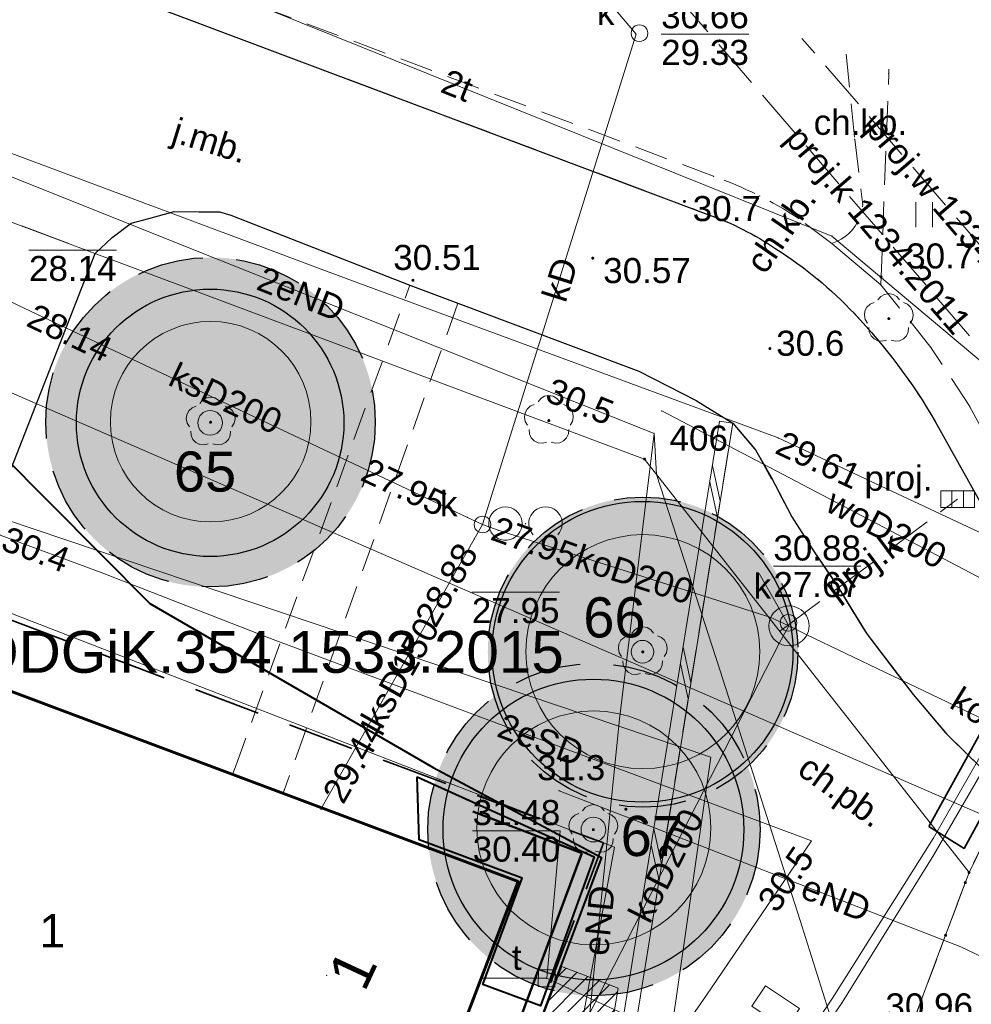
# Model space of a CAD drawing. Extents: x 5468194 to 5468404, y 5919486 to 5919674.
# Tile 13 of 15: x 5468353 to 5468382, y 5919592 to 5919621. Entities that reach past the tile are written whole.
import ezdxf
from ezdxf.enums import TextEntityAlignment as Align

# ---------------------------------------------------------------- set-up
doc = ezdxf.new("R2010")
doc.units = 0
doc.header["$PDSIZE"] = 0.75
for name, pattern in [('PRZER1-1', [2, 1, -1]), ('PRZER2-1', [3, 2, -1]), ('PRZER3-1', [4, 3, -1])]:
    doc.linetypes.add(name, pattern=pattern)
doc.layers.get('0').update_dxf_attribs({"color": 253, "linetype": 'CONTINUOUS', "lineweight": 13})
for name, color, linetype, lineweight in [('GEPADR', 253, 'CONTINUOUS', 18), ('GEPADR_O', 253, 'CONTINUOUS', 18), ('GEPPGD', 253, 'CONTINUOUS', 18), ('GEPPGD_O', 253, 'CONTINUOUS', 18), ('GESBLO', 253, 'CONTINUOUS', 18), ('GESBLO_O', 253, 'CONTINUOUS', 18), ('GESBZO', 253, 'CONTINUOUS', 50), ('GESDZI', 30, 'CONTINUOUS', 18), ('GESUZY', 253, 'PRZER1-1', 18), ('GOSRBG', 253, 'CONTINUOUS', 18), ('GOSRBG_O', 253, 'CONTINUOUS', 18), ('GSLKRW', 253, 'CONTINUOUS', 25), ('GSPPRB', 253, 'CONTINUOUS', 20), ('GSPRDL', 253, 'CONTINUOUS', 18), ('GSPWPN', 253, 'CONTINUOUS', 13), ('GSPWPN_O', 253, 'CONTINUOUS', 13), ('GSPWPS', 253, 'CONTINUOUS', 13), ('GSPWPS_O', 253, 'CONTINUOUS', 13), ('GSSDSO', 253, 'CONTINUOUS', 18), ('GSSKOA', 253, 'PRZER3-1', 18), ('GSSKOA_O', 253, 'PRZER3-1', 18), ('GSSKOD', 253, 'PRZER2-1', 18), ('GSSKOD_O', 253, 'PRZER2-1', 18), ('GSSUTR', 253, 'PRZER2-1', 18), ('GSSZAD', 253, 'PRZER2-1', 18), ('GULCPR', 253, 'CONTINUOUS', 18), ('GULEPR', 253, 'CONTINUOUS', 18), ('GULEPR_O', 253, 'CONTINUOUS', 18), ('GULGPR', 253, 'CONTINUOUS', 18), ('GULKPR', 253, 'CONTINUOUS', 18), ('GULKPR_O', 253, 'CONTINUOUS', 18), ('GULLOB', 253, 'CONTINUOUS', 35), ('GULTPR', 253, 'CONTINUOUS', 18), ('GULTPR_O', 253, 'CONTINUOUS', 18), ('GULWPR', 253, 'CONTINUOUS', 18), ('GULWPR_O', 253, 'CONTINUOUS', 18), ('GUPIKP', 253, 'CONTINUOUS', 18), ('GUPIWZ', 253, 'CONTINUOUS', 18), ('GUPIWZ_O', 253, 'CONTINUOUS', 18), ('GUPKKS', 253, 'CONTINUOUS', 18), ('GUPKKS_O', 253, 'CONTINUOUS', 18), ('GUPKSD', 253, 'CONTINUOUS', 18), ('GUPPRZ', 253, 'CONTINUOUS', 18), ('GUPPRZ_O', 253, 'CONTINUOUS', 18), ('GUSIKP', 253, 'CONTINUOUS', 18), ('GUSKSD', 253, 'CONTINUOUS', 18), ('ZZ_budynek - termomodernizacja', 250, 'CONTINUOUS', 60), ('ZZ_grupa krzewów', 250, 'CONTINUOUS', 13), ('ZZ_grupa krzewów_szraf', 250, 'CONTINUOUS', 13), ('ZZ_korona', 250, 'CONTINUOUS', 13), ('ZZ_ogrodzenie ochronne', 190, 'CONTINUOUS', 40), ('ZZ_prace ręczne', 1, 'CONTINUOUS', 40), ('ZZ_rzeczywisty obwód pnia', 6, 'CONTINUOUS', 13), ('ZZ_strefa NSOD', 30, 'PRZER2-1', 30), ('ZZ_strefa SOD', 2, 'CONTINUOUS', 30), ('ZZ_szalowanie wykopów', 32, 'CONTINUOUS', 50), ('ZZ_waloryzacja A', 30, 'CONTINUOUS', 30), ('ZZ_zakres oddziaływania prac', 40, 'PRZER2-1', 35)]:
    doc.layers.add(name, color=color, linetype=linetype, lineweight=lineweight)
doc.styles.add('GEO-INFO', font='arial.ttf')

# ---------------------------------------------------------------- blocks, each defined once
blk = doc.blocks.new('SUUS05')
at = {"color": 0}
blk.add_lwpolyline([(0.5, -0.25), (-0.5, -0.25), (-0.5, 0.25), (0.5, 0.25)], close=True, dxfattribs=at)
for points in [[(-0.175, -0.25), (-0.175, 0.25)], [(0.175, -0.25), (0.175, 0.25)]]:
    blk.add_lwpolyline(points, dxfattribs=at)
blk = doc.blocks.new('EPPGN')
blk.add_hatch(color=0).paths.add_polyline_path([(0, -0.09), (0.027812, -0.085595), (0.052901, -0.072812), (0.072812, -0.052901), (0.085595, -0.027812), (0.09, 0), (0.085595, 0.027812), (0.072812, 0.052901), (0.052901, 0.072812), (0.027812, 0.085595), (0, 0.09), (-0.027812, 0.085595), (-0.052901, 0.072812), (-0.072812, 0.052901), (-0.085595, 0.027812), (-0.09, 0), (-0.085595, -0.027812), (-0.072812, -0.052901), (-0.052901, -0.072812), (-0.027812, -0.085595)])
blk = doc.blocks.new('OKRAG_PELNY')
at = {"color": 0}
blk.add_lwpolyline([(0, 0.5), (0.12941, 0.482963), (0.25, 0.433013), (0.353553, 0.353553), (0.433013, 0.25), (0.482963, 0.12941), (0.5, 0), (0.482963, -0.12941), (0.433013, -0.25), (0.353553, -0.353553), (0.25, -0.433013), (0.12941, -0.482963), (0, -0.5), (-0.12941, -0.482963), (-0.25, -0.433013), (-0.353553, -0.353553), (-0.433013, -0.25), (-0.482963, -0.12941), (-0.5, 0), (-0.482963, 0.12941), (-0.433013, 0.25), (-0.353553, 0.353553), (-0.25, 0.433013), (-0.12941, 0.482963)], close=True, dxfattribs=at)
blk = doc.blocks.new('POINT')
at = {"color": 0}
blk.add_point((0, 0), dxfattribs=at)
blk = doc.blocks.new('ODTN_2')
at = {"color": 0}
for points in [[(-1.5, -0.5), (0.5, 0.5)], [(-0.5, -0.5), (1.5, 0.5)]]:
    blk.add_lwpolyline(points, dxfattribs=at)
blk = doc.blocks.new('KOLO')
blk.add_hatch(color=0).paths.add_polyline_path([(-0.5, 0), (-0.482963, -0.12941), (-0.433013, -0.25), (-0.353553, -0.353553), (-0.25, -0.433013), (-0.12941, -0.482963), (0, -0.5), (0.12941, -0.482963), (0.25, -0.433013), (0.353553, -0.353553), (0.433013, -0.25), (0.482963, -0.12941), (0.5, 0), (0.482963, 0.12941), (0.433013, 0.25), (0.353553, 0.353553), (0.25, 0.433013), (0.12941, 0.482963), (0, 0.5), (-0.12941, 0.482963), (-0.25, 0.433013), (-0.353553, 0.353553), (-0.433013, 0.25), (-0.482963, 0.12941)])
blk = doc.blocks.new('SPDLP')
blk.add_hatch(color=0).paths.add_polyline_path([(0, -0.09), (0.027812, -0.085595), (0.052901, -0.072812), (0.072812, -0.052901), (0.085595, -0.027812), (0.09, 0), (0.085595, 0.027812), (0.072812, 0.052901), (0.052901, 0.072812), (0.027812, 0.085595), (0, 0.09), (-0.027812, 0.085595), (-0.052901, 0.072812), (-0.072812, 0.052901), (-0.085595, 0.027812), (-0.09, 0), (-0.085595, -0.027812), (-0.072812, -0.052901), (-0.052901, -0.072812), (-0.027812, -0.085595)])
at = {"color": 0}
for points in [[(-0.648554, 1.126667), (-0.481106, 1.325358), (-0.255912, 1.454989), (0, 1.5), (0.255912, 1.454989), (0.481106, 1.325358), (0.648554, 1.126667)], [(-1.271938, -0.268652), (-1.40916, -0.048001), (-1.462858, 0.20623), (-1.426585, 0.463525), (-1.304695, 0.693003), (-1.11182, 0.867117), (-0.871109, 0.964971)], [(0.871109, 0.964971), (1.11182, 0.867117), (1.304695, 0.693003), (1.426585, 0.463525), (1.462858, 0.20623), (1.40916, -0.048001), (1.271938, -0.268652)], [(-0.137547, -1.292703), (-0.389802, -1.355024), (-0.648184, -1.327532), (-0.881678, -1.213525), (-1.062258, -1.026689), (-1.168249, -0.78945), (-1.186929, -0.530282)], [(1.186929, -0.530282), (1.168249, -0.78945), (1.062258, -1.026689), (0.881678, -1.213525), (0.648184, -1.327532), (0.389802, -1.355024), (0.137547, -1.292703)]]:
    blk.add_lwpolyline(points, dxfattribs=at)
blk = doc.blocks.new('OTZK')
at = {"color": 0}
blk.add_lwpolyline([(-1.2, 1), (-1.026352, 0.984808), (-0.85798, 0.939693), (-0.7, 0.866025), (-0.557212, 0.766044), (-0.433956, 0.642788), (-0.333975, 0.5), (-0.260307, 0.34202), (-0.215192, 0.173648), (-0.2, 0), (-0.215192, -0.173648), (-0.260307, -0.34202), (-0.333975, -0.5), (-0.44425, -0.654861), (-0.581841, -0.786053), (-0.741773, -0.888835), (-0.918267, -0.959493), (-1.104944, -0.995472), (-1.295056, -0.995472), (-1.481733, -0.959493), (-1.658227, -0.888835), (-1.818159, -0.786053), (-1.95575, -0.654861), (-2.066025, -0.5), (-2.145001, -0.327068), (-2.189821, -0.142315), (-2.198867, 0.047582), (-2.171812, 0.235759), (-2.109632, 0.415415), (-2.014576, 0.580057), (-1.890079, 0.723734), (-1.740641, 0.841254), (-1.571662, 0.928368), (-1.389251, 0.981929)], close=True, dxfattribs=at)
blk.add_lwpolyline([(0.469393, -0.682799), (0.35969, -0.542106), (0.276733, -0.384159), (0.223163, -0.213984), (0.200685, -0.036999), (0.210014, 0.141165), (0.250854, 0.314835), (0.321904, 0.478484), (0.420903, 0.626903), (0.5447, 0.755369), (0.689355, 0.859792), (0.850264, 0.936848), (1.022304, 0.984085), (1.2, 1), (1.377696, 0.984085), (1.549736, 0.936848), (1.710645, 0.859792), (1.8553, 0.755369), (1.979097, 0.626903), (2.078096, 0.478484), (2.149146, 0.314835), (2.189986, 0.141165), (2.199315, -0.036999), (2.176837, -0.213984), (2.123267, -0.384159), (2.04031, -0.542106), (1.930607, -0.682799)], dxfattribs=at)
blk = doc.blocks.new('KWADRAT_NIEPRZEZR')
at = {"color": 0}
blk.add_lwpolyline([(-0.5, -0.5), (0.5, -0.5), (0.5, 0.5), (-0.5, 0.5)], close=True, dxfattribs=at)

msp = doc.modelspace()

# ---------------------------------------------------------------- hatches: boundary and pattern name
at = {"layer": 'GSSUTR', "linetype": 'Continuous', "lineweight": 18}
h = msp.add_hatch(dxfattribs=at)
h.set_pattern_fill('PTTU04', color=256, scale=0.5, style=0)
h.set_pattern_definition([(90, (5460000, 5910000), (-2.5, 2.5), [0.75, -4.25]), (90, (5460000.5, 5910000), (-2.5, 2.5), [0.75, -4.25])])
h.paths.add_polyline_path([(5468388.66, 5919609.61), (5468388.44, 5919611.54), (5468388.15, 5919613.7), (5468387.605, 5919616.776), (5468379.188, 5919619.738), (5468379.19, 5919619.6), (5468378.95, 5919613.28), (5468380.45, 5919611.41), (5468381.61, 5919609.64), (5468382.81, 5919607.44), (5468383.93, 5919605.78), (5468384.48, 5919604.99), (5468385.22, 5919604.26), (5468386.59, 5919603), (5468387.53, 5919603.02), (5468387.581, 5919603.053), (5468387.631, 5919603.088), (5468387.68, 5919603.123), (5468387.729, 5919603.159), (5468387.777, 5919603.196), (5468387.824, 5919603.234), (5468387.871, 5919603.272), (5468387.917, 5919603.312), (5468387.963, 5919603.352), (5468388.008, 5919603.393), (5468388.052, 5919603.434), (5468388.095, 5919603.477), (5468388.137, 5919603.52), (5468388.179, 5919603.564), (5468388.22, 5919603.609), (5468388.261, 5919603.654), (5468388.3, 5919603.7), (5468388.337, 5919603.745), (5468388.374, 5919603.791), (5468388.41, 5919603.837), (5468388.445, 5919603.884), (5468388.479, 5919603.932), (5468388.513, 5919603.98), (5468388.545, 5919604.029), (5468388.577, 5919604.078), (5468388.608, 5919604.128), (5468388.638, 5919604.178), (5468388.667, 5919604.229), (5468388.696, 5919604.28), (5468388.723, 5919604.332), (5468388.75, 5919604.384), (5468388.776, 5919604.436), (5468388.801, 5919604.489), (5468388.825, 5919604.543), (5468388.848, 5919604.597), (5468388.87, 5919604.651), (5468388.892, 5919604.706), (5468388.912, 5919604.761), (5468388.931, 5919604.816), (5468388.95, 5919604.871), (5468388.968, 5919604.927), (5468388.984, 5919604.984), (5468389, 5919605.04)], flags=0)
at = {"layer": 'ZZ_grupa krzewów_szraf'}
h = msp.add_hatch(dxfattribs=at)
h.set_pattern_fill('ANSI31', color=256, scale=0.1, style=0)
h.set_pattern_definition([(45, (0, 0), (-0.224506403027, 0.224506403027), [])])
h.paths.add_polyline_path([(5468365.942, 5919583.703), (5468370.421, 5919588.246), (5468371.096, 5919592.238), (5468369.409, 5919592.887)])
at = {"layer": 'ZZ_strefa NSOD', "true_color": 0xffd1a3}
h = msp.add_hatch(color=41, dxfattribs=at)
edge = h.paths.add_edge_path()
edge.add_arc((5468358.898, 5919609.171), 4.93, 0, 360)
h = msp.add_hatch(color=41, dxfattribs=at)
edge = h.paths.add_edge_path()
edge.add_arc((5468371.833, 5919602.291), 4.64, 0, 360)
h = msp.add_hatch(color=41, dxfattribs=at)
edge = h.paths.add_edge_path()
edge.add_arc((5468370.368, 5919596.982), 4.97, 0, 360)

# ---------------------------------------------------------------- linework, layer by layer
at = {"layer": 'GESBLO', "linetype": 'Continuous', "lineweight": 18, "elevation": 10.18}
msp.add_lwpolyline([(5468363.645, 5919583.746), (5468368.102, 5919595.426), (5468344.651, 5919604.234), (5468340.223, 5919592.394)], close=True, dxfattribs=at)
at = {"layer": 'GESBZO', "linetype": 'Continuous', "lineweight": 50, "elevation": 10.18}
msp.add_lwpolyline([(5468324.608, 5919550.595), (5468340.223, 5919592.394), (5468363.645, 5919583.746), (5468368.102, 5919595.426), (5468344.651, 5919604.234), (5468339.13, 5919606.287), (5468341.233, 5919611.948), (5468335.033, 5919614.243), (5468328.674, 5919597.162), (5468320.465, 5919575.139), (5468292.6, 5919585.725), (5468302.084, 5919611.222), (5468287.766, 5919616.312), (5468277.091, 5919588.06), (5468273.766, 5919579.265), (5468316.018, 5919563.219), (5468312.976, 5919555.043)], close=True, dxfattribs=at)
at = {"layer": 'GESDZI', "linetype": 'Continuous', "lineweight": 18, "elevation": 10.22}
for points in [[(5468275.114, 5919656.356), (5468275.54, 5919655.03), (5468276.59, 5919652.23), (5468277.95, 5919649.56), (5468279.68, 5919646.93), (5468281.69, 5919644.67), (5468283.94, 5919642.67), (5468286.47, 5919640.95), (5468289.38, 5919639.2), (5468295.57, 5919636.55), (5468302.78, 5919633.88), (5468315.05, 5919629.35), (5468371.88, 5919608.07), (5468381.59, 5919595.7), (5468386.34, 5919605.41), (5468396.01, 5919601.52), (5468401.165, 5919609.409)], [(5468342.3, 5919490.53), (5468380.89, 5919593.82), (5468381.59, 5919595.7), (5468371.88, 5919608.07), (5468315.05, 5919629.35), (5468302.78, 5919633.88), (5468295.57, 5919636.55), (5468289.38, 5919639.2), (5468286.47, 5919640.95), (5468283.94, 5919642.67), (5468281.69, 5919644.67), (5468279.68, 5919646.93), (5468277.95, 5919649.56), (5468276.59, 5919652.23), (5468275.54, 5919655.03), (5468275.114, 5919656.356)], [(5468397.975, 5919600.77), (5468396.01, 5919601.52), (5468386.34, 5919605.41), (5468381.59, 5919595.7), (5468380.89, 5919593.82), (5468342.3, 5919490.53)]]:
    msp.add_lwpolyline(points, dxfattribs=at)
at = {"layer": 'GESUZY', "linetype": 'PRZER1-1', "lineweight": 18, "ltscale": 0.5, "elevation": 10.08}
for points in [[(5468397.975, 5919600.77), (5468396.01, 5919601.52), (5468386.34, 5919605.41), (5468381.59, 5919595.7), (5468380.89, 5919593.82), (5468342.3, 5919490.53)], [(5468342.3, 5919490.53), (5468380.89, 5919593.82), (5468381.59, 5919595.7), (5468386.34, 5919605.41), (5468396.01, 5919601.52), (5468397.975, 5919600.77)]]:
    msp.add_lwpolyline(points, dxfattribs=at)
at = {"layer": 'GOSRBG', "linetype": 'Continuous', "lineweight": 18, "elevation": 10.04}
for points in [[(5468265.344, 5919659.794), (5468259.784, 5919650.547), (5468390.529, 5919593.714), (5468400.349, 5919607.998), (5468401.028, 5919609.037)], [(5468344.206, 5919613.044), (5468339.634, 5919614.611), (5468338.067, 5919608.211), (5468350.084, 5919604.554), (5468370.983, 5919596.455), (5468367.979, 5919580.258), (5468364.975, 5919561.449), (5468375.682, 5919554.637), (5468380.283, 5919552.873)], [(5468381.743, 5919556.827), (5468378.31, 5919558.131), (5468368.906, 5919564.662), (5468373.869, 5919599.146), (5468349.052, 5919607.505), (5468349.443, 5919611.554), (5468344.206, 5919613.044)]]:
    msp.add_lwpolyline(points, dxfattribs=at)
at = {"layer": 'GSLKRW', "linetype": 'Continuous', "lineweight": 25, "elevation": 10.18}
msp.add_lwpolyline([(5468353.84, 5919622.86), (5468357.85, 5919621.37), (5468373.78, 5919615.39, -0.061384), (5468375.81, 5919614.36, -0.063108), (5468378.16, 5919612.42, -0.057977), (5468380.58, 5919609.19), (5468382.05, 5919606.55), (5468383.2, 5919604.88), (5468384.53, 5919603.31), (5468384.927, 5919602.967), (5468387.19, 5919601.01), (5468389.12, 5919599.81)], format="xyb", dxfattribs=at)
for points in [[(5468355.449, 5919614.221), (5468355.952, 5919614.703), (5468356.527, 5919615.129), (5468357.05, 5919615.269), (5468357.81, 5919615.479), (5468358.551, 5919615.462), (5468359.17, 5919615.462), (5468359.51, 5919615.366), (5468364.86, 5919613.27), (5468366.3, 5919612.73), (5468371.709, 5919610.7), (5468373.428, 5919609.817), (5468374.522, 5919609.14), (5468375.202, 5919608.344), (5468375.659, 5919607.545), (5468376.288, 5919606.342), (5468376.955, 5919605.295), (5468377.622, 5919604.315), (5468378.528, 5919602.835), (5468379.92, 5919601.023), (5468380.921, 5919599.843), (5468382.466, 5919598.335)], [(5468350.657, 5919601.979), (5468355.449, 5919614.221)]]:
    msp.add_lwpolyline(points, dxfattribs=at)
at = {"layer": 'GSPPRB', "linetype": 'Continuous', "lineweight": 20}
for p in [(5468371.63, 5919620.78, 10.28), (5468379.19, 5919619.6, 10.28), (5468378.17, 5919617.64, 10.28), (5468373.95, 5919616.53, 10.28), (5468375.33, 5919615.94, 10.28), (5468378.41, 5919615.68, 10.28), (5468373.78, 5919615.39, 10.28), (5468376.49, 5919615.27, 10.28), (5468378.16, 5919615.01, 10.28), (5468374.88, 5919614.91, 10.28), (5468377.49, 5919614.74, 10.28), (5468377.49, 5919614.52, 10.28), (5468375.81, 5919614.36, 10.28), (5468376.66, 5919613.77, 10.28), (5468364.86, 5919613.27, 10.28), (5468378.95, 5919613.28, 10.28), (5468366.3, 5919612.73, 10.28), (5468378.16, 5919612.42, 10.28), (5468380.45, 5919611.41, 10.28), (5468379.46, 5919610.88, 10.28), (5468372.398, 5919609.509, 10.28), (5468381.61, 5919609.64, 10.28), (5468374.522, 5919609.14, 10.28), (5468380.58, 5919609.19, 10.28), (5468375.92, 5919602.91, 10.28), (5468359.61, 5919598.78, 10.28), (5468361.11, 5919598.18, 10.28), (5468369.324, 5919598.144, 10.28), (5468362.202, 5919597.591, 10.28), (5468380.52, 5919596.72, 10.28), (5468380.54, 5919596.23, 10.28), (5468366.999, 5919592.534, 10.28), (5468377.51, 5919591.94, 10.28)]:
    msp.add_point(p, dxfattribs=at)
at = {"layer": 'GSSDSO', "linetype": 'Continuous', "lineweight": 18, "elevation": 10.18}
msp.add_lwpolyline([(5468338.75, 5919583.84), (5468354.18, 5919578.61), (5468355.34, 5919577.66), (5468361.71, 5919578.41), (5468371.12, 5919588.06), (5468374.522, 5919609.14), (5468374.127, 5919609.204), (5468370.745, 5919588.249), (5468361.523, 5919578.791), (5468355.462, 5919578.077), (5468354.301, 5919578.991), (5468338.913, 5919584.207)], close=True, dxfattribs=at)
at = {"layer": 'GSSKOA', "linetype": 'PRZER3-1', "lineweight": 18, "ltscale": 0.5, "elevation": 10.18}
msp.add_lwpolyline([(5468382.05, 5919606.55), (5468380.58, 5919609.19, 0.057977), (5468378.16, 5919612.42, 0.063108), (5468375.81, 5919614.36, 0.061384), (5468373.78, 5919615.39), (5468357.85, 5919621.37)], format="xyb", dxfattribs=at)
for points in [[(5468346.922, 5919603.381), (5468351.382, 5919615.744), (5468355.449, 5919614.221)], [(5468351.382, 5919615.744), (5468355.449, 5919614.221), (5468355.952, 5919614.703), (5468356.527, 5919615.129), (5468357.05, 5919615.269), (5468357.81, 5919615.479), (5468358.551, 5919615.462), (5468359.17, 5919615.462), (5468359.51, 5919615.366), (5468364.86, 5919613.27), (5468366.3, 5919612.73), (5468371.709, 5919610.7), (5468373.428, 5919609.817), (5468374.522, 5919609.14), (5468375.202, 5919608.344), (5468375.659, 5919607.545), (5468376.288, 5919606.342), (5468376.955, 5919605.295), (5468377.622, 5919604.315), (5468378.528, 5919602.835), (5468379.92, 5919601.023), (5468380.921, 5919599.843), (5468382.466, 5919598.335)], [(5468355.449, 5919614.221), (5468350.657, 5919601.979)]]:
    msp.add_lwpolyline(points, dxfattribs=at)
at = {"layer": 'GSSKOD', "linetype": 'PRZER2-1', "lineweight": 18, "ltscale": 0.5, "elevation": 10.18}
for points in [[(5468387.605, 5919616.776), (5468388.15, 5919613.7), (5468388.44, 5919611.54), (5468388.66, 5919609.61), (5468389, 5919605.04, -0.185066), (5468387.53, 5919603.02), (5468386.59, 5919603), (5468385.22, 5919604.26), (5468384.48, 5919604.99), (5468383.93, 5919605.78), (5468382.81, 5919607.44), (5468381.61, 5919609.64), (5468380.45, 5919611.41), (5468378.95, 5919613.28), (5468377.49, 5919614.52), (5468376.49, 5919615.27, 0.059951), (5468373.95, 5919616.53), (5468358.35, 5919622.38), (5468357.85, 5919621.37)], [(5468357.85, 5919621.37), (5468373.78, 5919615.39, -0.061384), (5468375.81, 5919614.36, -0.063108), (5468378.16, 5919612.42, -0.057977), (5468380.58, 5919609.19), (5468382.05, 5919606.55, 0.049931), (5468384.53, 5919603.31), (5468387.19, 5919601.01), (5468389.12, 5919599.81), (5468394.08, 5919607.08, -0.387526), (5468392.04, 5919606.87, -0.077498), (5468391.35, 5919607.6, -0.084562), (5468390.49, 5919610.14), (5468389.731, 5919616.028)], [(5468377.913, 5919620.186), (5468378.17, 5919617.64), (5468378.41, 5919615.68, -0.299616), (5468377.49, 5919614.52), (5468378.95, 5919613.28)]]:
    msp.add_lwpolyline(points, format="xyb", dxfattribs=at)
msp.add_lwpolyline([(5468378.95, 5919613.28), (5468379.19, 5919619.6), (5468379.188, 5919619.738)], dxfattribs=at)
msp.add_lwpolyline([(5468361.07, 5919598.068), (5468359.558, 5919598.636), (5468359.61, 5919598.78), (5468364.86, 5919613.27), (5468366.3, 5919612.73), (5468361.11, 5919598.18)], close=True, dxfattribs=at)
msp.add_lwpolyline([(5468374.522, 5919609.14), (5468375.202, 5919608.344), (5468376.288, 5919606.342), (5468376.955, 5919605.295), (5468377.622, 5919604.315), (5468378.528, 5919602.835), (5468379.92, 5919601.023), (5468380.921, 5919599.843), (5468382.466, 5919598.335), (5468383.331, 5919597.838), (5468384.054, 5919597.216), (5468384.77, 5919596.375), (5468385.277, 5919595.678), (5468385.476, 5919595.114), (5468385.73, 5919594.32), (5468385.415, 5919592.895, -0.348026), (5468384.825, 5919591.001), (5468382.88, 5919585.71), (5468379.33, 5919587.32), (5468376.74, 5919587.61), (5468374.54, 5919585.439), (5468371.12, 5919588.06)], format="xyb", close=True, dxfattribs=at)
at = {"layer": 'GSSUTR', "linetype": 'PRZER2-1', "lineweight": 18, "ltscale": 0.5, "elevation": 10.1}
msp.add_lwpolyline([(5468387.605, 5919616.776), (5468388.15, 5919613.7), (5468388.44, 5919611.54), (5468388.66, 5919609.61), (5468389, 5919605.04, -0.185066), (5468387.53, 5919603.02), (5468386.59, 5919603), (5468385.22, 5919604.26), (5468384.48, 5919604.99), (5468383.93, 5919605.78), (5468382.81, 5919607.44), (5468381.61, 5919609.64), (5468380.45, 5919611.41), (5468378.95, 5919613.28), (5468379.19, 5919619.6), (5468379.188, 5919619.738)], format="xyb", dxfattribs=at)
at = {"layer": 'GSSZAD', "linetype": 'PRZER2-1', "lineweight": 18, "ltscale": 0.5, "elevation": 10.1}
msp.add_lwpolyline([(5468368.32, 5919606.15), (5468368.31, 5919606.13), (5468368.33, 5919606.13)], close=True, dxfattribs=at)
at = {"layer": 'GULCPR', "linetype": 'Continuous', "lineweight": 18, "elevation": 10.14}
for points in [[(5468395.63, 5919605.07), (5468394.42, 5919605.4), (5468387.16, 5919607.97), (5468386.92, 5919607.88), (5468380.52, 5919596.72), (5468377.51, 5919591.94), (5468373.2, 5919585.53), (5468359.85, 5919567.72), (5468352.25, 5919557.89), (5468349.08, 5919553.66), (5468348.85, 5919553.59), (5468342.01, 5919556.1), (5468333.68, 5919559.07), (5468328.86, 5919560.78)], [(5468328.7, 5919560.36), (5468333.53, 5919558.66), (5468341.93, 5919555.7), (5468348.92, 5919553.07), (5468349.16, 5919553.14), (5468352.26, 5919557.42), (5468360.12, 5919567.49), (5468373.39, 5919585.36), (5468377.79, 5919591.81), (5468380.54, 5919596.23), (5468387.02, 5919607.41), (5468387.26, 5919607.49), (5468394.2, 5919605.12), (5468395.47, 5919604.67)]]:
    msp.add_lwpolyline(points, dxfattribs=at)
at = {"layer": 'GULEPR', "linetype": 'Continuous', "lineweight": 18, "elevation": 10.14}
for points in [[(5468342.131, 5919613.379), (5468343.315, 5919614.893), (5468344.421, 5919619.535), (5468351.239, 5919617.193), (5468357.055, 5919614.872), (5468372.167, 5919608.837)], [(5468372.167, 5919608.837), (5468371.136, 5919600.284), (5468369.913, 5919588.245), (5468374.255, 5919584.356), (5468380.537, 5919582.386)], [(5468378.913, 5919586.724), (5468376.538, 5919594.264), (5468374.142, 5919601.737), (5468372.243, 5919607.611), (5468372.167, 5919608.837)], [(5468349.142, 5919606.935), (5468348.852, 5919607.894), (5468349.579, 5919608.441), (5468350.386, 5919608.272), (5468352.599, 5919605.794), (5468355.624, 5919604.673), (5468360.688, 5919602.705), (5468376.875, 5919596.643), (5468373.732, 5919592.033), (5468370.197, 5919586.927), (5468376.818, 5919581.897), (5468372.98, 5919576.006), (5468371.781, 5919572.404), (5468368.422, 5919561.865), (5468373.414, 5919559.16), (5468378.463, 5919556.455), (5468381.19, 5919555.329)], [(5468385.138, 5919591.673), (5468381.346, 5919593.475), (5468373.875, 5919596.38), (5468369.324, 5919598.144)]]:
    msp.add_lwpolyline(points, dxfattribs=at)
at = {"layer": 'GULGPR', "linetype": 'Continuous', "lineweight": 18, "elevation": 10.14}
msp.add_lwpolyline([(5468311.93, 5919632.65), (5468317.947, 5919630.162), (5468330.422, 5919625.536), (5468349.151, 5919618.632), (5468362.952, 5919613.471), (5468375.881, 5919608.701), (5468388.184, 5919602.932), (5468397.234, 5919598.765)], dxfattribs=at)
at = {"layer": 'GULKPR', "linetype": 'Continuous', "lineweight": 18, "elevation": 10.14}
for points in [[(5468369.698, 5919623.077), (5468371.63, 5919620.78)], [(5468371.63, 5919620.78), (5468367.036, 5919606.11)], [(5468352.7, 5919612.88), (5468353.152, 5919612.666), (5468366.584, 5919606.324), (5468367.036, 5919606.11)], [(5468362.202, 5919597.591), (5468366.79, 5919605.675), (5468367.036, 5919606.11)], [(5468367.036, 5919606.11), (5468367.507, 5919605.94), (5468375.656, 5919603.324), (5468376.203, 5919603.078)], [(5468376.203, 5919603.078), (5468375.905, 5919603.599), (5468375.314, 5919604.642)], [(5468368.885, 5919588.825), (5468369.108, 5919589.272), (5468375.909, 5919602.555), (5468376.203, 5919603.078)], [(5468376.203, 5919603.078), (5468376.742, 5919602.813), (5468388.408, 5919597.222), (5468389.058, 5919596.849)]]:
    msp.add_lwpolyline(points, dxfattribs=at)
at = {"layer": 'GULKPR', "linetype": 'PRZER3-1', "lineweight": 18, "ltscale": 0.5, "elevation": 10.14}
for points in [[(5468372.797, 5919621.986), (5468384.96, 5919607.87)], [(5468375.92, 5919602.91), (5468381.25, 5919606.87)]]:
    msp.add_lwpolyline(points, dxfattribs=at)
at = {"layer": 'GULLOB', "linetype": 'Continuous', "lineweight": 35, "elevation": 10.12}
msp.add_lwpolyline([(5468380.39, 5919597.08), (5468381.44, 5919596.42), (5468387.22, 5919607), (5468386.15, 5919607.52)], close=True, dxfattribs=at)
at = {"layer": 'GULTPR', "linetype": 'Continuous', "lineweight": 18, "elevation": 10.14}
for points in [[(5468341.906, 5919629.348), (5468342.6, 5919629.23), (5468355.07, 5919623.76), (5468377.49, 5919614.74), (5468393.99, 5919600.88), (5468397.532, 5919599.573)], [(5468366.999, 5919592.534), (5468368.955, 5919592.535)], [(5468368.955, 5919592.535), (5468369.592, 5919592.242), (5468384.041, 5919585.59), (5468390.381, 5919582.581), (5468390.79, 5919582.555), (5468391.191, 5919582.405)]]:
    msp.add_lwpolyline(points, dxfattribs=at)
at = {"layer": 'GULWPR', "linetype": 'Continuous', "lineweight": 18, "elevation": 10.14}
for points in [[(5468371.63, 5919620.78), (5468369.698, 5919623.077)], [(5468372.398, 5919609.509), (5468385.851, 5919602.454), (5468387.493, 5919601.593)]]:
    msp.add_lwpolyline(points, dxfattribs=at)
at = {"layer": 'GULWPR', "linetype": 'PRZER3-1', "lineweight": 18, "ltscale": 0.5, "elevation": 10.14}
msp.add_lwpolyline([(5468392.25, 5919600.11), (5468394.661, 5919606.55), (5468386.11, 5919609.6), (5468376.593, 5919620.651)], dxfattribs=at)
at = {"layer": 'GUPPRZ_O', "linetype": 'Continuous', "lineweight": 9, "elevation": 10.8, "flags": 128}
for points in [[(5468372.38, 5919620.785), (5468375.001, 5919620.785)], [(5468353.466, 5919614.324), (5468356.087, 5919614.324)], [(5468375.736, 5919604.861), (5468378.356, 5919604.861)], [(5468366.716, 5919604.086), (5468369.337, 5919604.086)], [(5468366.74, 5919596.945), (5468369.361, 5919596.945), (5468368.955, 5919592.535)], [(5468366.74, 5919596.945), (5468369.361, 5919596.945)]]:
    msp.add_lwpolyline(points, dxfattribs=at)
at = {"layer": 'GUSIKP', "linetype": 'Continuous', "lineweight": 18, "elevation": 10.14}
msp.add_lwpolyline([(5468375.503, 5919592.304), (5468376.521, 5919591.625), (5468376.113, 5919591.014), (5468375.096, 5919591.698)], close=True, dxfattribs=at)
at = {"layer": 'GUSKSD', "linetype": 'Continuous', "lineweight": 18, "elevation": 10.14}
msp.add_lwpolyline([(5468376.203, 5919603.678, -0.57735), (5468376.723, 5919602.778, -1.732051)], format="xyb", close=True, dxfattribs=at)
at = {"layer": 'ZZ_budynek - termomodernizacja', "elevation": 10.18}
msp.add_lwpolyline([(5468306, 5919605.557), (5468312.469, 5919622.607), (5468335.033, 5919614.243), (5468320.473, 5919575.136), (5468292.6, 5919585.725), (5468302.084, 5919611.222), (5468287.766, 5919616.312), (5468273.766, 5919579.265), (5468316.018, 5919563.219), (5468312.976, 5919555.043), (5468324.608, 5919550.595), (5468340.223, 5919592.394), (5468363.645, 5919583.746), (5468368.102, 5919595.426), (5468339.13, 5919606.287), (5468341.233, 5919611.948), (5468335.033, 5919614.243)], dxfattribs=at)
at = {"layer": 'ZZ_grupa krzewów'}
msp.add_lwpolyline([(5468365.942, 5919583.703), (5468370.421, 5919588.246), (5468371.096, 5919592.238), (5468369.409, 5919592.887), (5468365.942, 5919583.703), (5468365.942, 5919583.703)], dxfattribs=at)
at = {"layer": 'ZZ_korona'}
for centre, radius in [((5468358.902, 5919609.186), 3), ((5468371.834, 5919602.307), 3.5), ((5468370.368, 5919597.031), 3.5)]:
    msp.add_circle(centre, radius, dxfattribs=at)
at = {"layer": 'ZZ_ogrodzenie ochronne'}
msp.add_lwpolyline([(5468343.606, 5919617.194), (5468343.437, 5919613.549), (5468349.599, 5919611.266), (5468357.08, 5919603.751), (5468365.561, 5919598.845), (5468370.591, 5919596.145), (5468365.802, 5919583.373)], dxfattribs=at)
at = {"layer": 'ZZ_prace ręczne'}
msp.add_lwpolyline([(5468365.075, 5919598.566), (5468370.371, 5919596.168), (5468368.769, 5919591.712), (5468367.047, 5919592.348), (5468368.226, 5919595.525), (5468365.139, 5919596.672), (5468365.075, 5919598.566)], dxfattribs=at)
at = {"layer": 'ZZ_rzeczywisty obwód pnia'}
for centre, radius in [((5468358.886, 5919609.153), 0.37), ((5468371.822, 5919602.303), 0.34), ((5468370.353, 5919596.983), 0.37)]:
    msp.add_circle(centre, radius, dxfattribs=at)
at = {"layer": 'ZZ_strefa NSOD'}
for centre, radius in [((5468358.898, 5919609.171), 4.93), ((5468371.833, 5919602.291), 4.64), ((5468370.368, 5919596.982), 4.97)]:
    msp.add_circle(centre, radius, dxfattribs=at)
at = {"layer": 'ZZ_strefa SOD'}
for centre, radius in [((5468358.886, 5919609.153), 4), ((5468371.822, 5919602.303), 4.5), ((5468370.353, 5919596.983), 4.5)]:
    msp.add_circle(centre, radius, dxfattribs=at)
at = {"layer": 'ZZ_szalowanie wykopów'}
for points in [[(5468366.749, 5919597.525), (5468370.003, 5919596.277), (5468370.003, 5919596.277)], [(5468370.003, 5919596.277), (5468365.367, 5919583.824)]]:
    msp.add_lwpolyline(points, dxfattribs=at)
at = {"layer": 'ZZ_zakres oddziaływania prac', "elevation": 10.18}
for points in [[(5468347.216, 5919605.396), (5468370.657, 5919596.582)], [(5468364.826, 5919581.173), (5468370.657, 5919596.582)]]:
    msp.add_lwpolyline(points, dxfattribs=at)

# ---------------------------------------------------------------- block references
at = {"layer": 'GEPADR', "lineweight": 18}
msp.add_blockref('POINT', (5468362.372, 5919592.621, 10.28), dxfattribs=at)
at = {"layer": 'GEPPGD', "lineweight": 18, "xscale": 0.5, "yscale": 0.5}
for p in [(5468371.88, 5919608.07, 10.24), (5468381.59, 5919595.7, 10.24), (5468380.89, 5919593.82, 10.24)]:
    msp.add_blockref('EPPGN', p, dxfattribs=at)
at = {"layer": 'GSPRDL', "lineweight": 18, "xscale": 0.5, "yscale": 0.5}
for p in [(5468379.19, 5919612.27, 10.12), (5468369.02, 5919609.22, 10.12), (5468358.9, 5919609.17, 10.12), (5468371.83, 5919602.3, 10.12), (5468370.35, 5919596.98, 10.12)]:
    msp.add_blockref('SPDLP', p, dxfattribs=at)
at = {"layer": 'GSPWPN', "lineweight": 13, "xscale": 0.09, "yscale": 0.09}
for p in [(5468373.074, 5919615.778, 10.08), (5468378.959, 5919613.521, 10.08), (5468375.634, 5919611.374, 10.08), (5468371.324, 5919597.592, 10.08)]:
    msp.add_blockref('KOLO', p, dxfattribs=at)
at = {"layer": 'GSPWPS', "lineweight": 13, "xscale": 0.09, "yscale": 0.09}
for p in [(5468370.334, 5919614.08, 10.08), (5468364.954, 5919613.417, 10.08), (5468381.479, 5919595.394, 10.08)]:
    msp.add_blockref('KOLO', p, dxfattribs=at)
at = {"layer": 'GSSDSO', "lineweight": 18, "xscale": 0.5}
for p, yscale, rotation in [((5468373.989, 5919607.096, 10.18), 0.400000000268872, 260.8330496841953), ((5468373.113, 5919601.666, 10.18), 0.400000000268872, 260.8330496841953), ((5468372.237, 5919596.236, 10.18), 0.4000000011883, 260.8330497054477)]:
    msp.add_blockref('ODTN_2', p, dxfattribs=dict(at, yscale=yscale, rotation=rotation))
at = {"layer": 'GSSZAD', "lineweight": 18, "xscale": 0.5, "yscale": 0.5}
msp.add_blockref('OTZK', (5468368.32, 5919606.14, 10.1), dxfattribs=at)
at = {"layer": 'GUPIKP', "lineweight": 18, "xscale": 0.5, "yscale": 0.5}
msp.add_blockref('POINT', (5468368.955, 5919592.535, 10.16), dxfattribs=at)
at = {"layer": 'GUPIWZ', "lineweight": 18, "xscale": 0.5, "yscale": 0.5}
for p in [(5468371.73, 5919620.81, 10.18), (5468367.036, 5919606.11, 10.18), (5468376.188, 5919603.17, 10.18)]:
    msp.add_blockref('OKRAG_PELNY', p, dxfattribs=at)
at = {"layer": 'GUPIWZ', "lineweight": 18, "xscale": 0.5, "yscale": 0.5, "rotation": 179.2874696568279}
msp.add_blockref('KWADRAT_NIEPRZEZR', (5468368.955, 5919592.535, 10.18), dxfattribs=at)
at = {"layer": 'GUPKKS', "lineweight": 18}
msp.add_blockref('SUUS05', (5468381.25, 5919606.87, 10.16), dxfattribs=at)
at = {"layer": 'GUPKSD', "lineweight": 18, "xscale": 0.5, "yscale": 0.5}
for p in [(5468371.63, 5919620.78, 10.16), (5468367.036, 5919606.11, 10.16)]:
    msp.add_blockref('POINT', p, dxfattribs=at)
at = {"layer": 'GUPPRZ', "lineweight": 18}
for p in [(5468371.63, 5919620.78, 10.16), (5468377.49, 5919614.74, 10.16), (5468372.167, 5919608.837, 10.16), (5468375.881, 5919608.701, 10.16), (5468366.584, 5919606.324, 10.16), (5468367.036, 5919606.11, 10.16), (5468367.507, 5919605.94, 10.16), (5468366.79, 5919605.675, 10.16), (5468375.905, 5919603.599, 10.16), (5468375.656, 5919603.324, 10.16), (5468376.203, 5919603.078, 10.16), (5468376.742, 5919602.813, 10.16), (5468375.909, 5919602.555, 10.16), (5468362.202, 5919597.591, 10.16), (5468376.875, 5919596.643, 10.16), (5468368.955, 5919592.535, 10.16), (5468369.592, 5919592.242, 10.16), (5468377.79, 5919591.81, 10.16)]:
    msp.add_blockref('POINT', p, dxfattribs=at)

# ---------------------------------------------------------------- texts
at = {"layer": 'GEPADR_O', "linetype": 'Continuous', "lineweight": 0, "style": 'GEO-INFO'}
msp.add_text('1', height=1.25, rotation=64.98, dxfattribs=at).set_placement((5468362.372, 5919592.621, 10.8), align=Align.TOP_LEFT)
at = {"layer": 'GEPPGD_O', "linetype": 'Continuous', "lineweight": 0, "style": 'GEO-INFO'}
msp.add_text('406', height=0.75, dxfattribs=at).set_placement((5468372.63, 5919608.32, 10.8))
at = {"layer": 'GESBLO_O', "linetype": 'Continuous', "lineweight": 0, "style": 'GEO-INFO'}
msp.add_text('1', height=1, dxfattribs=at).set_placement((5468354.163, 5919593.955, 10.8), align=Align.MIDDLE)
at = {"layer": 'GOSRBG_O', "linetype": 'Continuous', "lineweight": 0, "style": 'GEO-INFO'}
msp.add_text('MODGiK.354.1533.2015', height=1.25, dxfattribs=at).set_placement((5468359.905, 5919602.299, 10.8), align=Align.MIDDLE_CENTER)
at = {"layer": 'GSPWPN_O', "linetype": 'Continuous', "lineweight": 0, "style": 'GEO-INFO'}
for s, p in [('30.7', (5468373.323, 5919615.188, 10.8)), ('30.7', (5468379.709, 5919613.771, 10.8)), ('30.6', (5468375.821, 5919611.16, 10.8)), ('31.3', (5468368.669, 5919598.461, 10.8))]:
    msp.add_text(s, height=0.75, dxfattribs=at).set_placement(p)
at = {"layer": 'GSPWPS_O', "linetype": 'Continuous', "lineweight": 0, "style": 'GEO-INFO'}
for s, p in [('30.51', (5468364.364, 5919613.727, 10.8)), ('30.57', (5468370.646, 5919613.334, 10.8))]:
    msp.add_text(s, height=0.75, dxfattribs=at).set_placement(p)
at = {"layer": 'GSSKOA_O', "linetype": 'Continuous', "lineweight": 0, "style": 'GEO-INFO'}
msp.add_text('j.mb.', height=0.75, rotation=342.8309, dxfattribs=at).set_placement((5468358.86, 5919617.509, 10.8), align=Align.MIDDLE)
at = {"layer": 'GSSKOD_O', "linetype": 'Continuous', "lineweight": 0, "style": 'GEO-INFO'}
msp.add_text('ch.kb.', height=0.75, dxfattribs=at).set_placement((5468378.34, 5919618.144, 10.8), align=Align.MIDDLE_CENTER)
msp.add_text('ch.kb.', height=0.75, rotation=55.4263, dxfattribs=at).set_placement((5468375.965, 5919614.923, 10.8), align=Align.MIDDLE_CENTER)
msp.add_text('ch.pb.', height=0.75, rotation=324.0629, dxfattribs=at).set_placement((5468377.729, 5919598.065, 10.8), align=Align.MIDDLE)
at = {"layer": 'GULEPR_O', "linetype": 'Continuous', "lineweight": 0, "style": 'GEO-INFO'}
for s, rotation, p in [('2eND', 338.2308, (5468361.61, 5919613.011, 10.8)), ('eND', 84.2014, (5468370.524, 5919594.264, 10.8)), ('eND', 338.7519, (5468377.61, 5919594.927, 10.8))]:
    msp.add_text(s, height=0.75, rotation=rotation, dxfattribs=at).set_placement(p, align=Align.MIDDLE)
msp.add_text('2eSD', height=0.75, rotation=339.4715, dxfattribs=at).set_placement((5468368.782, 5919599.674, 10.8), align=Align.MIDDLE_CENTER)
at = {"layer": 'GULKPR_O', "linetype": 'Continuous', "lineweight": 0, "style": 'GEO-INFO'}
msp.add_text('proj.k 1234.2011', height=0.75, rotation=310.7486, dxfattribs=at).set_placement((5468378.879, 5919614.928, 10.8), align=Align.MIDDLE_CENTER)
for s, rotation, p in [('kD', 72.6135, (5468369.333, 5919613.445, 10.8)), ('ksD200', 334.721, (5468359.36, 5919609.897, 10.8)), ('proj.k ', 36.611, (5468378.585, 5919604.89, 10.8)), ('koD200', 342.205, (5468371.582, 5919604.632, 10.8)), ('ksD150', 60.4246, (5468364.559, 5919601.68, 10.8)), ('koD200', 328.4674, (5468382.707, 5919600.037, 10.8)), ('koD200', 62.8881, (5468372.509, 5919595.914, 10.8))]:
    msp.add_text(s, height=0.75, rotation=rotation, dxfattribs=at).set_placement(p, align=Align.MIDDLE)
at = {"layer": 'GULTPR_O', "linetype": 'Continuous', "lineweight": 0, "style": 'GEO-INFO'}
msp.add_text('2t', height=0.75, rotation=338.0841, dxfattribs=at).set_placement((5468366.28, 5919619.25, 10.8), align=Align.MIDDLE_CENTER)
at = {"layer": 'GULWPR_O', "linetype": 'Continuous', "lineweight": 0, "style": 'GEO-INFO'}
msp.add_text('proj.w 1234.2011', height=0.75, rotation=310.7352, dxfattribs=at).set_placement((5468381.352, 5919615.125, 10.8), align=Align.MIDDLE_CENTER)
msp.add_text('woD200', height=0.75, rotation=332.3257, dxfattribs=at).set_placement((5468379.125, 5919605.981, 10.8), align=Align.MIDDLE)
at = {"layer": 'GUPIWZ_O', "linetype": 'Continuous', "lineweight": 0, "style": 'GEO-INFO'}
for s, p in [('k', (5468370.98, 5919621.06, 10.8)), ('k', (5468366.286, 5919606.36, 10.8)), ('k', (5468375.669, 5919603.891, 10.8)), ('t', (5468368.205, 5919592.785, 10.8))]:
    msp.add_text(s, height=0.75, dxfattribs=at).set_placement(p, align=Align.RIGHT)
at = {"layer": 'GUPKKS_O', "linetype": 'Continuous', "lineweight": 0, "style": 'GEO-INFO'}
msp.add_text('proj.', height=0.75, dxfattribs=at).set_placement((5468380.5, 5919607.12, 10.8), align=Align.RIGHT)
at = {"layer": 'GUPPRZ_O', "linetype": 'Continuous', "lineweight": 0, "style": 'GEO-INFO'}
for s, p in [('30.66', (5468372.38, 5919620.957)), ('29.33', (5468372.38, 5919619.862)), ('30.88', (5468375.736, 5919605.033)), ('27.67', (5468375.736, 5919603.938)), ('31.48', (5468366.74, 5919597.117)), ('30.40', (5468366.74, 5919596.022)), ('30.96', (5468379.088, 5919591.332))]:
    msp.add_text(s, height=0.75, dxfattribs=at).set_placement(p)
for s, p in [('28.14', (5468353.466, 5919613.771)), ('27.95', (5468366.716, 5919603.534))]:
    msp.add_text(s, height=0.75, dxfattribs=at).set_placement(p, align=Align.MIDDLE_LEFT)
for s, rotation, p in [('28.14', 334.721, (5468353.504, 5919612.409, 10.8)), ('30.5', 338.2308, (5468369.008, 5919610.171, 10.8)), ('29.61', 334.8771, (5468375.904, 5919608.6, 10.8)), ('27.95', 334.721, (5468363.501, 5919607.792, 10.8)), ('27.95', 340.1922, (5468367.362, 5919606.023, 10.8)), ('30.4', 339.4715, (5468352.715, 5919605.724, 10.8)), ('28.88', 60.4246, (5468365.307, 5919603.168, 10.8)), ('29.44', 60.4246, (5468362.541, 5919597.891, 10.8))]:
    msp.add_text(s, height=0.75, rotation=rotation, dxfattribs=at).set_placement(p, align=Align.MIDDLE_LEFT)
msp.add_text('30.5', height=0.75, rotation=55.3085, dxfattribs=at).set_placement((5468376.687, 5919596.343, 10.8), align=Align.MIDDLE_RIGHT)
at = {"layer": 'ZZ_waloryzacja A', "char_height": 1.2, "attachment_point": 1}
for s, insert in [('{\\fArial|b0|i0|c238|p34;65}', (5468357.802, 5919608.295)), ('{\\fArial|b0|i0|c238|p34;66}', (5468370.05, 5919603.932)), ('{\\fArial|b0|i0|c238|p34;67}', (5468371.167, 5919597.392))]:
    msp.add_mtext(s, dxfattribs=dict(at, insert=insert))

doc.saveas('drawing.dxf')
